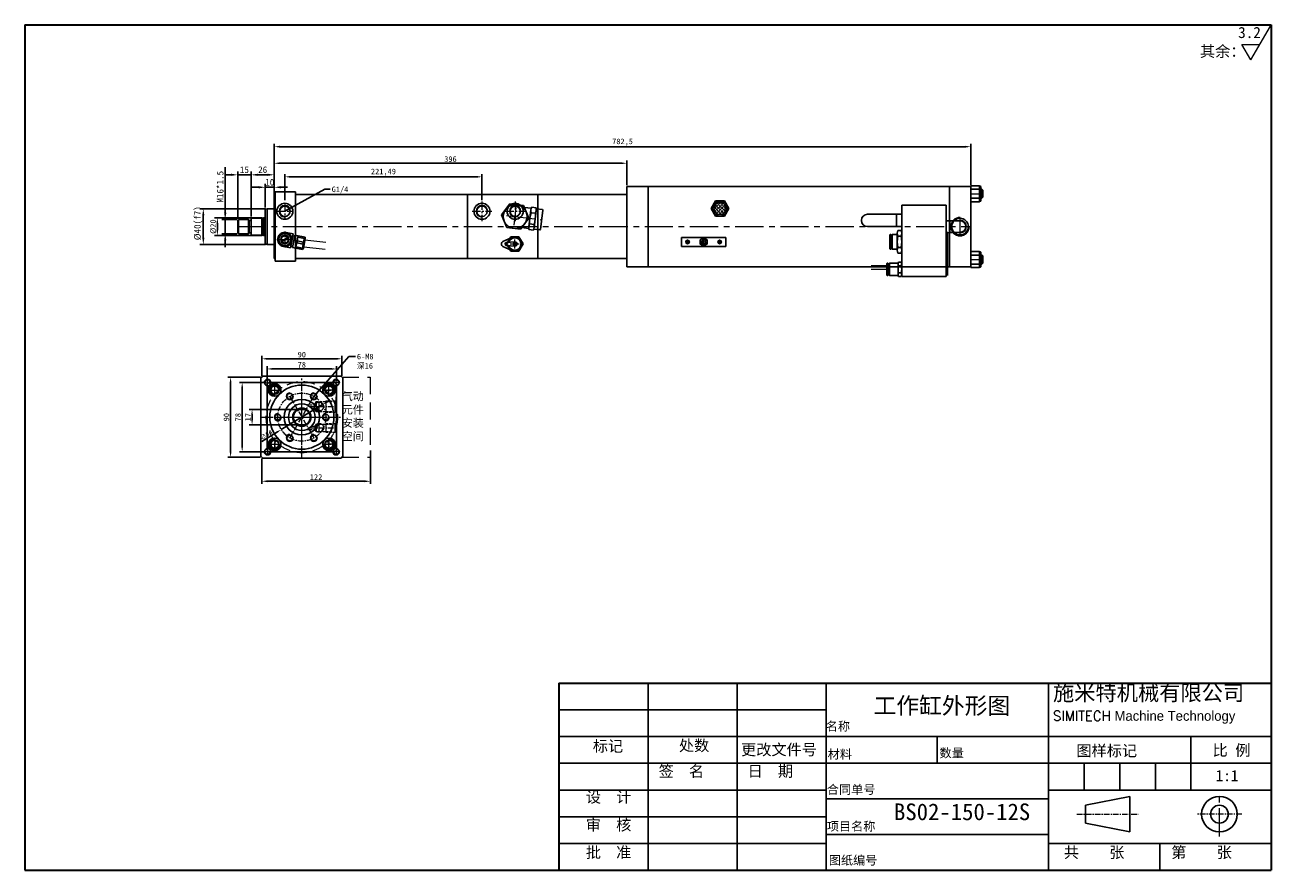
# Model space of a CAD drawing. Header units: millimetres. Extents: x 2424 to 3824, y 7256 to 8206.
import ezdxf

# ---------------------------------------------------------------- set-up
doc = ezdxf.new("R2010")
doc.units = ezdxf.units.MM
doc.header["$MEASUREMENT"] = 0
doc.linetypes.add('CENTER', pattern=[50.8, 31.75, -6.35, 6.35, -6.35])
doc.linetypes.add('DASHED', pattern=[19.05, 12.7, -6.35])
doc.layers.get('Defpoints').update_dxf_attribs({"lineweight": 25})
for name, color, linetype, lineweight in [('图层1', 7, 'Continuous', 25), ('图层2', 3, 'CENTER', 13), ('图层3', 2, 'Continuous', 13), ('图层4', 1, 'Continuous', 30), ('图层5', 5, 'DASHED', 13), ('图层7', 4, 'Continuous', 13)]:
    doc.layers.add(name, color=color, linetype=linetype, lineweight=lineweight)
doc.dimstyles.new('ISO-25', dxfattribs={"dimscale": 2, "dimtxt": 2.5, "dimasz": 2.5, "dimexe": 1.25, "dimexo": 0.625, "dimtad": 1, "dimtxsty": 'Standard', "dimcen": 2.5, "dimadec": 0, "dimazin": 0, "dimtfac": 1, "dimtmove": 0, "dimatfit": 3, "dimfxl": 1, "dimarcsym": 0})

# ---------------------------------------------------------------- blocks, each defined once
blk = doc.blocks.new('*D3722')
at = {"layer": 'Defpoints', "color": 0}
for p in [(3486.9, 8069.3), (3486.9, 8024.5), (2704.4, 8016.5)]:
    blk.add_point(p, dxfattribs=at)
at = {"layer": '图层3', "color": 0, "lineweight": -2}
for p, q in [((2704.4, 8018), (2704.4, 8072.5)), ((2710.7, 8069.3), (3480.7, 8069.3)), ((3486.9, 8026), (3486.9, 8072.5))]:
    blk.add_line(p, q, dxfattribs=at)
at = {"layer": '图层3', "color": 0}
for points in [[(2710.7, 8070.4), (2710.7, 8068.3), (2704.4, 8069.3)], [(3480.7, 8068.3), (3480.7, 8070.4), (3486.9, 8069.3)]]:
    blk.add_solid(points, dxfattribs=at)
at = {"layer": '图层3', "color": 0, "insert": (3095.7, 8074.5), "char_height": 6.25, "attachment_point": 5}
blk.add_mtext('782,5', dxfattribs=at)
blk = doc.blocks.new('*D3729')
at = {"layer": 'Defpoints', "color": 0}
for p in [(2937.8, 8035.5), (2716.3, 8007.8), (2937.8, 8007.8)]:
    blk.add_point(p, dxfattribs=at)
at = {"layer": '图层3', "color": 0, "lineweight": -2}
for p, q in [((2716.3, 8009.4), (2716.3, 8038.6)), ((2937.8, 8009.4), (2937.8, 8038.6)), ((2722.6, 8035.5), (2931.6, 8035.5))]:
    blk.add_line(p, q, dxfattribs=at)
at = {"layer": '图层3', "color": 0}
for points in [[(2722.6, 8036.5), (2722.6, 8034.4), (2716.3, 8035.5)], [(2931.6, 8034.4), (2931.6, 8036.5), (2937.8, 8035.5)]]:
    blk.add_solid(points, dxfattribs=at)
at = {"layer": '图层3', "color": 0, "insert": (2827.1, 8040.7), "char_height": 6.25, "attachment_point": 5}
blk.add_mtext('221,49', dxfattribs=at)
blk = doc.blocks.new('*D3730')
at = {"layer": 'Defpoints', "color": 0}
for p in [(3100.4, 8050.7), (3100.4, 8024.5), (2704.4, 8016.5)]:
    blk.add_point(p, dxfattribs=at)
at = {"layer": '图层3', "color": 0, "lineweight": -2}
for p, q in [((2704.4, 8018), (2704.4, 8053.9)), ((2710.7, 8050.7), (3094.2, 8050.7)), ((3100.4, 8026), (3100.4, 8053.9))]:
    blk.add_line(p, q, dxfattribs=at)
at = {"layer": '图层3', "color": 0}
for points in [[(2710.7, 8051.8), (2710.7, 8049.7), (2704.4, 8050.7)], [(3094.2, 8049.7), (3094.2, 8051.8), (3100.4, 8050.7)]]:
    blk.add_solid(points, dxfattribs=at)
at = {"layer": '图层3', "color": 0, "insert": (2902.4, 8055.4), "char_height": 6.25, "attachment_point": 5}
blk.add_mtext('396', dxfattribs=at)
blk = doc.blocks.new('*D3765')
at = {"layer": 'Defpoints', "color": 0}
for p in [(2696.4, 7999.5), (2624.7, 7959.5), (2696.4, 7959.5)]:
    blk.add_point(p, dxfattribs=at)
at = {"layer": '图层3', "color": 0, "lineweight": -2}
for p, q in [((2694.5, 7999.5), (2621, 7999.5)), ((2624.7, 7992), (2624.7, 7967)), ((2694.5, 7959.5), (2621, 7959.5))]:
    blk.add_line(p, q, dxfattribs=at)
at = {"layer": '图层3', "color": 0}
for points in [[(2626, 7992), (2623.5, 7992), (2624.7, 7999.5)], [(2623.5, 7967), (2626, 7967), (2624.7, 7959.5)]]:
    blk.add_solid(points, dxfattribs=at)
at = {"layer": '图层3', "color": 0, "insert": (2619.1, 7983.3), "char_height": 7.5, "attachment_point": 5, "rotation": 90}
blk.add_mtext('%%c40(f7)', dxfattribs=at)
blk = doc.blocks.new('*D3766')
at = {"layer": 'Defpoints', "color": 0}
for p in [(2663.4, 8037.7), (2663.4, 7986.5), (2678.4, 7989)]:
    blk.add_point(p, dxfattribs=at)
at = {"layer": '图层3', "color": 0, "lineweight": -2}
for p, q in [((2655.9, 8037.7), (2648.4, 8037.7)), ((2663.4, 7988.3), (2663.4, 8041.5)), ((2678.4, 8037.7), (2663.4, 8037.7)), ((2678.4, 7990.8), (2678.4, 8041.5)), ((2685.9, 8037.7), (2693.4, 8037.7))]:
    blk.add_line(p, q, dxfattribs=at)
at = {"layer": '图层3', "color": 0}
for points in [[(2655.9, 8036.5), (2655.9, 8039), (2663.4, 8037.7)], [(2685.9, 8039), (2685.9, 8036.5), (2678.4, 8037.7)]]:
    blk.add_solid(points, dxfattribs=at)
at = {"layer": '图层3', "color": 0, "insert": (2670.9, 8043.4), "char_height": 7.5, "attachment_point": 5}
blk.add_mtext('15', dxfattribs=at)
blk = doc.blocks.new('*D3767')
at = {"layer": 'Defpoints', "color": 0}
for p in [(2694.4, 8023.7), (2694.4, 7998.9), (2704.4, 7999.5)]:
    blk.add_point(p, dxfattribs=at)
at = {"layer": '图层3', "color": 0, "lineweight": -2}
for p, q in [((2686.9, 8023.7), (2679.4, 8023.7)), ((2694.4, 8000.8), (2694.4, 8027.5)), ((2704.4, 8023.7), (2694.4, 8023.7)), ((2704.4, 8001.3), (2704.4, 8027.5)), ((2711.9, 8023.7), (2719.4, 8023.7))]:
    blk.add_line(p, q, dxfattribs=at)
at = {"layer": '图层3', "color": 0}
for points in [[(2686.9, 8022.5), (2686.9, 8025), (2694.4, 8023.7)], [(2711.9, 8025), (2711.9, 8022.5), (2704.4, 8023.7)]]:
    blk.add_solid(points, dxfattribs=at)
at = {"layer": '图层3', "color": 0, "insert": (2699.4, 8029.3), "char_height": 7.5, "attachment_point": 5}
blk.add_mtext('10', dxfattribs=at)
blk = doc.blocks.new('*D3768')
at = {"layer": 'Defpoints', "color": 0}
for p in [(2649.3, 7987.5), (2664.4, 7987.5), (2664.4, 7971.5)]:
    blk.add_point(p, dxfattribs=at)
at = {"layer": '图层3', "color": 0, "lineweight": -2}
for p, q in [((2649.3, 7995), (2649.3, 8046.2)), ((2662.5, 7987.5), (2645.6, 7987.5)), ((2649.3, 7971.5), (2649.3, 7987.5)), ((2662.5, 7971.5), (2645.6, 7971.5)), ((2649.3, 7964), (2649.3, 7956.5))]:
    blk.add_line(p, q, dxfattribs=at)
at = {"layer": '图层3', "color": 0}
for points in [[(2648.1, 7995), (2650.6, 7995), (2649.3, 7987.5)], [(2650.6, 7964), (2648.1, 7964), (2649.3, 7971.5)]]:
    blk.add_solid(points, dxfattribs=at)
at = {"layer": '图层3', "color": 0, "insert": (2643.7, 8024.3), "char_height": 7.5, "attachment_point": 5, "rotation": 90}
blk.add_mtext('M16*1.5', dxfattribs=at)
blk = doc.blocks.new('*D3769')
at = {"layer": 'Defpoints', "color": 0}
for p in [(2704.4, 8037.7), (2704.4, 7999.5), (2678.4, 7989)]:
    blk.add_point(p, dxfattribs=at)
at = {"layer": '图层3', "color": 0, "lineweight": -2}
for p, q in [((2678.4, 7990.8), (2678.4, 8041.5)), ((2685.9, 8037.7), (2696.9, 8037.7)), ((2704.4, 8001.3), (2704.4, 8041.5))]:
    blk.add_line(p, q, dxfattribs=at)
at = {"layer": '图层3', "color": 0}
for points in [[(2685.9, 8039), (2685.9, 8036.5), (2678.4, 8037.7)], [(2696.9, 8036.5), (2696.9, 8039), (2704.4, 8037.7)]]:
    blk.add_solid(points, dxfattribs=at)
at = {"layer": '图层3', "color": 0, "insert": (2691.4, 8043.4), "char_height": 7.5, "attachment_point": 5}
blk.add_mtext('26', dxfattribs=at)
blk = doc.blocks.new('*D3770')
at = {"layer": 'Defpoints', "color": 0}
for p in [(2692.3, 7989.5), (2640.5, 7969.5), (2692.3, 7969.5)]:
    blk.add_point(p, dxfattribs=at)
at = {"layer": '图层3', "color": 0, "lineweight": -2}
for p, q in [((2690.7, 7989.5), (2637.4, 7989.5)), ((2640.5, 7983.2), (2640.5, 7975.7)), ((2690.7, 7969.5), (2637.4, 7969.5))]:
    blk.add_line(p, q, dxfattribs=at)
at = {"layer": '图层3', "color": 0}
for points in [[(2641.5, 7983.2), (2639.5, 7983.2), (2640.5, 7989.5)], [(2639.5, 7975.7), (2641.5, 7975.7), (2640.5, 7969.5)]]:
    blk.add_solid(points, dxfattribs=at)
at = {"layer": '图层3', "color": 0, "insert": (2635.8, 7979.5), "char_height": 6.25, "attachment_point": 5, "rotation": 90}
blk.add_mtext('%%c20', dxfattribs=at)
blk = doc.blocks.new('*D3771')
at = {"layer": 'Defpoints', "color": 0}
for p in [(2758.5, 7779.4), (2712.3, 7751.3)]:
    blk.add_point(p, dxfattribs=at)
at = {"layer": '图层3', "color": 0, "lineweight": -2}
for p, q in [((2762.8, 7781.9), (2767.1, 7784.5)), ((2758.5, 7779.4), (2712.3, 7751.3)), ((2690.3, 7737.9), (2708.1, 7748.7))]:
    blk.add_line(p, q, dxfattribs=at)
at = {"layer": '图层3', "color": 0}
for points in [[(2762.4, 7782.7), (2763.2, 7781.2), (2758.5, 7779.4)], [(2708.5, 7748), (2707.6, 7749.5), (2712.3, 7751.3)]]:
    blk.add_solid(points, dxfattribs=at)
at = {"layer": '图层3', "color": 0, "insert": (2695.1, 7745.2), "char_height": 5, "attachment_point": 5, "rotation": 31.2553}
blk.add_mtext('∅54', dxfattribs=at)
blk = doc.blocks.new('*D3772')
at = {"layer": 'Defpoints', "color": 0}
for p in [(2679.5, 7773.8), (2731.2, 7773.8), (2731.2, 7756.8)]:
    blk.add_point(p, dxfattribs=at)
at = {"layer": '图层3', "color": 0, "lineweight": -2}
for p, q in [((2729.6, 7773.8), (2676.4, 7773.8)), ((2729.6, 7756.8), (2676.4, 7756.8)), ((2679.5, 7763.1), (2679.5, 7767.6))]:
    blk.add_line(p, q, dxfattribs=at)
at = {"layer": '图层3', "color": 0}
for points in [[(2680.6, 7767.6), (2678.5, 7767.6), (2679.5, 7773.8)], [(2678.5, 7763.1), (2680.6, 7763.1), (2679.5, 7756.8)]]:
    blk.add_solid(points, dxfattribs=at)
at = {"layer": '图层3', "color": 0, "insert": (2674.8, 7765.3), "char_height": 6.25, "attachment_point": 5, "rotation": 90}
blk.add_mtext('17', dxfattribs=at)
blk = doc.blocks.new('*D3773')
at = {"layer": 'Defpoints', "color": 0}
for p in [(2812.4, 7729.3), (2690.4, 7720.3), (2812.4, 7693.3)]:
    blk.add_point(p, dxfattribs=at)
at = {"layer": '图层3', "color": 0, "lineweight": -2}
for p, q in [((2690.4, 7718.8), (2690.4, 7690.2)), ((2812.4, 7727.8), (2812.4, 7690.2)), ((2696.7, 7693.3), (2806.1, 7693.3))]:
    blk.add_line(p, q, dxfattribs=at)
at = {"layer": '图层3', "color": 0}
for points in [[(2696.7, 7694.3), (2696.7, 7692.2), (2690.4, 7693.3)], [(2806.1, 7692.2), (2806.1, 7694.3), (2812.4, 7693.3)]]:
    blk.add_solid(points, dxfattribs=at)
at = {"layer": '图层3', "color": 0, "insert": (2751.4, 7698), "char_height": 6.25, "attachment_point": 5}
blk.add_mtext('122', dxfattribs=at)
blk = doc.blocks.new('*D3774')
at = {"layer": 'Defpoints', "color": 0}
for p in [(2668.4, 7804.3), (2696.4, 7804.3), (2696.4, 7726.3)]:
    blk.add_point(p, dxfattribs=at)
at = {"layer": '图层3', "color": 0, "lineweight": -2}
for p, q in [((2694.9, 7804.3), (2665.3, 7804.3)), ((2668.4, 7732.6), (2668.4, 7798.1)), ((2694.9, 7726.3), (2665.3, 7726.3))]:
    blk.add_line(p, q, dxfattribs=at)
at = {"layer": '图层3', "color": 0}
for points in [[(2669.4, 7798.1), (2667.4, 7798.1), (2668.4, 7804.3)], [(2667.4, 7732.6), (2669.4, 7732.6), (2668.4, 7726.3)]]:
    blk.add_solid(points, dxfattribs=at)
at = {"layer": '图层3', "color": 0, "insert": (2663.7, 7765.3), "char_height": 6.25, "attachment_point": 5, "rotation": 90}
blk.add_mtext('78', dxfattribs=at)
blk = doc.blocks.new('*D3775')
at = {"layer": 'Defpoints', "color": 0}
for p in [(2774.4, 7819.5), (2696.4, 7804.3), (2774.4, 7804.3)]:
    blk.add_point(p, dxfattribs=at)
at = {"layer": '图层3', "color": 0, "lineweight": -2}
for p, q in [((2696.4, 7805.9), (2696.4, 7822.7)), ((2702.7, 7819.5), (2768.2, 7819.5)), ((2774.4, 7805.9), (2774.4, 7822.7))]:
    blk.add_line(p, q, dxfattribs=at)
at = {"layer": '图层3', "color": 0}
for points in [[(2702.7, 7820.6), (2702.7, 7818.5), (2696.4, 7819.5)], [(2768.2, 7818.5), (2768.2, 7820.6), (2774.4, 7819.5)]]:
    blk.add_solid(points, dxfattribs=at)
at = {"layer": '图层3', "color": 0, "insert": (2735.4, 7824.2), "char_height": 6.25, "attachment_point": 5}
blk.add_mtext('78', dxfattribs=at)
blk = doc.blocks.new('*D3776')
at = {"layer": 'Defpoints', "color": 0}
for p in [(2690.4, 7830.9), (2690.4, 7810.3), (2780.4, 7810.3)]:
    blk.add_point(p, dxfattribs=at)
at = {"layer": '图层3', "color": 0, "lineweight": -2}
for p, q in [((2690.4, 7811.9), (2690.4, 7834.1)), ((2774.2, 7830.9), (2696.7, 7830.9)), ((2780.4, 7811.9), (2780.4, 7834.1))]:
    blk.add_line(p, q, dxfattribs=at)
at = {"layer": '图层3', "color": 0}
for points in [[(2696.7, 7832), (2696.7, 7829.9), (2690.4, 7830.9)], [(2774.2, 7829.9), (2774.2, 7832), (2780.4, 7830.9)]]:
    blk.add_solid(points, dxfattribs=at)
at = {"layer": '图层3', "color": 0, "insert": (2735.4, 7835.6), "char_height": 6.25, "attachment_point": 5}
blk.add_mtext('90', dxfattribs=at)
blk = doc.blocks.new('*D3777')
at = {"layer": 'Defpoints', "color": 0}
for p in [(2690.4, 7810.3), (2655.4, 7720.3), (2690.4, 7720.3)]:
    blk.add_point(p, dxfattribs=at)
at = {"layer": '图层3', "color": 0, "lineweight": -2}
for p, q in [((2688.9, 7810.3), (2652.3, 7810.3)), ((2655.4, 7804.1), (2655.4, 7726.6)), ((2688.9, 7720.3), (2652.3, 7720.3))]:
    blk.add_line(p, q, dxfattribs=at)
at = {"layer": '图层3', "color": 0}
for points in [[(2656.4, 7804.1), (2654.3, 7804.1), (2655.4, 7810.3)], [(2654.3, 7726.6), (2656.4, 7726.6), (2655.4, 7720.3)]]:
    blk.add_solid(points, dxfattribs=at)
at = {"layer": '图层3', "color": 0, "insert": (2650.7, 7765.3), "char_height": 6.25, "attachment_point": 5, "rotation": 90}
blk.add_mtext('90', dxfattribs=at)

msp = doc.modelspace()

# ---------------------------------------------------------------- hatches: boundary and pattern name
at = {"layer": '图层7'}
h = msp.add_hatch(dxfattribs=at)
h.set_pattern_fill('ANGLE', color=256, scale=0.4, angle=45, style=0)
h.set_pattern_definition([(45, (3156.0515, 8640.424), (-1.975656, 1.975656), [2.032, -0.762]), (135, (3156.0515, 8640.424), (-1.975656, -1.975656), [2.032, -0.762])])
h.paths.add_polyline_path([(3198.308, 7999.913, 1), (3212.158, 7999.913, 1)])

# ---------------------------------------------------------------- linework, layer by layer
at = {"layer": '图层1'}
for p, q in [((3100.402, 8024.475), (3100.402, 7934.475)), ((3100.402, 8024.475), (3124.402, 8024.475)), ((3124.402, 8024.475), (3462.902, 8024.475)), ((3124.402, 8024.475), (3124.402, 7934.475)), ((3462.902, 8024.475), (3462.902, 7934.475)), ((3486.902, 8024.475), (3462.902, 8024.475)), ((3486.902, 8025.475), (3486.902, 8007.475)), ((3496.902, 8025.475), (3486.902, 8025.475)), ((3486.902, 7934.475), (3486.902, 8024.475)), ((3496.902, 8025.475), (3496.902, 8007.475)), ((3496.902, 8025.475), (3496.902, 8025.475)), ((3497.402, 8024.975), (3497.402, 8024.975)), ((3498.402, 8023.975), (3498.402, 8008.975)), ((2704.402, 8015.475), (2704.402, 7979.475)), ((2705.402, 8018.475), (2728.402, 8018.475)), ((2705.402, 7940.475), (2705.402, 8018.475)), ((2728.402, 8018.475), (2728.402, 7940.475)), ((2728.402, 8015.475), (2921.402, 8015.475)), ((2921.402, 8015.475), (3100.402, 8015.475)), ((2921.402, 7943.475), (2921.402, 8015.475)), ((3000.402, 7943.475), (3000.402, 8015.475)), ((3200.326, 8008.413), (3195.418, 7999.913)), ((3210.141, 8008.413), (3200.326, 8008.413)), ((3215.048, 7999.913), (3210.141, 8008.413)), ((3496.902, 8021.475), (3486.902, 8021.475)), ((3496.902, 8011.475), (3486.902, 8011.475)), ((3499.402, 8021.475), (3498.402, 8021.475)), ((3500.402, 8020.475), (3498.402, 8020.475)), ((3500.402, 8012.475), (3498.402, 8012.475)), ((3499.402, 8011.475), (3498.402, 8011.475)), ((3499.402, 8021.475), (3500.402, 8020.475)), ((3499.402, 8021.475), (3499.402, 8011.475)), ((3500.402, 8012.475), (3499.402, 8011.475)), ((3500.402, 8020.475), (3500.402, 8012.475)), ((2694.402, 7998.939), (2696.402, 7999.475)), ((2694.402, 7998.939), (2694.402, 7979.475)), ((2696.402, 7999.475), (2696.402, 7959.475)), ((2696.402, 7999.475), (2704.402, 7999.475)), ((2969.03, 8005.244), (2959.629, 7992.81)), ((2984.5, 8003.319), (2969.03, 8005.244)), ((2990.567, 7988.96), (2984.5, 8003.319)), ((2993.193, 8000.137), (2985.436, 8001.102)), ((2992.787, 7998.284), (2990.434, 7979.377)), ((2992.787, 7998.284), (2992.786, 7998.283)), ((2997.852, 7994.453), (2992.891, 7995.07)), ((2998.637, 8000.755), (2993.675, 8001.373)), ((2998.741, 7997.543), (2996.388, 7978.636)), ((2998.741, 7997.543), (2998.741, 7997.542)), ((3005.782, 7998.57), (2998.801, 7999.439)), ((3003.52, 7976.348), (3006.216, 7998.012)), ((3005.782, 7998.57), (3006.216, 7998.012)), ((3195.418, 7999.913), (3200.326, 7991.413)), ((3210.141, 7991.413), (3215.048, 7999.913)), ((3409.402, 8003.475), (3459.402, 8003.475)), ((3409.402, 8003.475), (3409.402, 7923.475)), ((3459.402, 8003.475), (3459.402, 7923.475)), ((3496.902, 8007.475), (3486.902, 8007.475)), ((3496.902, 8007.475), (3496.902, 8007.475)), ((3497.402, 8007.975), (3497.402, 8007.975)), ((2664.402, 7987.475), (2663.402, 7986.475)), ((2663.402, 7986.475), (2663.402, 7972.475)), ((2664.402, 7987.475), (2675.402, 7987.475)), ((2664.402, 7987.475), (2664.402, 7971.475)), ((2676.109, 7986.768), (2675.402, 7987.475)), ((2675.402, 7987.475), (2675.402, 7971.475)), ((2676.402, 7986.565), (2676.402, 7972.475)), ((2676.816, 7986.475), (2677.902, 7986.475)), ((2678.402, 7969.975), (2678.402, 7988.975)), ((2690.402, 7988.975), (2678.402, 7988.975)), ((2690.402, 7988.975), (2692.268, 7989.475)), ((2690.402, 7988.975), (2690.402, 7969.975)), ((2692.268, 7989.475), (2692.268, 7969.475)), ((2692.268, 7989.475), (2694.402, 7989.475)), ((2959.629, 7992.81), (2965.696, 7978.451)), ((2981.165, 7976.525), (2990.567, 7988.96)), ((2996.284, 7981.848), (2991.322, 7982.466)), ((2991.61, 7988.831), (2991.61, 7988.829)), ((2997.564, 7988.09), (2997.564, 7988.088)), ((3200.326, 7991.413), (3210.141, 7991.413)), ((3371.092, 7993.475), (3409.402, 7993.475)), ((3403.402, 7993.475), (3403.402, 7979.475)), ((3459.402, 7985.975), (3463.402, 7986.475)), ((3463.402, 7986.475), (3463.402, 7972.475)), ((3463.402, 7985.975), (3474.902, 7985.975)), ((2663.402, 7972.475), (2664.402, 7971.475)), ((2664.402, 7971.475), (2675.402, 7971.475)), ((2676.109, 7972.182), (2675.402, 7971.475)), ((2676.816, 7972.475), (2677.902, 7972.475)), ((2690.402, 7969.975), (2678.402, 7969.975)), ((2690.402, 7969.975), (2692.268, 7969.475)), ((2692.268, 7969.475), (2694.402, 7969.475)), ((2694.402, 7979.475), (2694.402, 7960.011)), ((2704.402, 7943.475), (2704.402, 7979.475)), ((2712.736, 7962.815), (2719.687, 7967.455)), ((2712.958, 7962.482), (2719.909, 7967.122)), ((2717.886, 7972.814), (2725.732, 7971.25)), ((2722.604, 7955.558), (2725.732, 7971.25)), ((2724.761, 7956.148), (2727.498, 7969.878)), ((2725.341, 7969.288), (2727.302, 7968.897)), ((2727.498, 7969.878), (2739.07, 7967.571)), ((2730.941, 7967.64), (2730.082, 7963.333)), ((2731.729, 7969.034), (2730.941, 7967.64)), ((2730.941, 7967.64), (2738.228, 7966.187)), ((2738.228, 7966.187), (2737.369, 7961.88)), ((2738.035, 7967.777), (2738.228, 7966.187)), ((2739.07, 7967.571), (2739.263, 7965.981)), ((2961.397, 7962.687), (2971.314, 7967.233)), ((2965.696, 7978.451), (2981.165, 7976.525)), ((2970.028, 7967.96), (2968.995, 7966.17)), ((2979.266, 7967.96), (2970.028, 7967.96)), ((2983.885, 7959.96), (2979.266, 7967.96)), ((2990.373, 7977.48), (2982.617, 7978.445)), ((2990.434, 7979.377), (2990.434, 7979.376)), ((2995.499, 7975.546), (2990.538, 7976.164)), ((3002.962, 7975.913), (2995.981, 7976.782)), ((2996.388, 7978.636), (2996.388, 7978.635)), ((3003.52, 7976.348), (3002.962, 7975.913)), ((3161.786, 7967.27), (3211.786, 7967.27)), ((3161.786, 7957.27), (3161.786, 7967.27)), ((3211.786, 7957.27), (3211.786, 7967.27)), ((3371.092, 7979.475), (3409.402, 7979.475)), ((3396.202, 7970.625), (3395.902, 7970.325)), ((3395.902, 7970.325), (3395.902, 7954.625)), ((3396.202, 7970.625), (3396.202, 7954.325)), ((3396.202, 7970.625), (3397.102, 7970.625)), ((3397.102, 7970.625), (3397.102, 7954.325)), ((3397.102, 7970.625), (3397.402, 7970.325)), ((3397.402, 7970.325), (3397.402, 7954.625)), ((3397.402, 7969.475), (3398.402, 7969.475)), ((3398.702, 7970.625), (3398.402, 7970.325)), ((3398.402, 7970.325), (3398.402, 7954.625)), ((3398.702, 7970.625), (3398.702, 7954.325)), ((3398.702, 7970.625), (3404.402, 7970.625)), ((3404.402, 7972.001), (3404.402, 7952.948)), ((3408.902, 7975.176), (3404.902, 7975.176)), ((3408.902, 7968.826), (3404.902, 7968.826)), ((3409.402, 7972.001), (3409.402, 7952.948)), ((3459.402, 7972.975), (3463.402, 7972.475)), ((3460.902, 7924.475), (3460.902, 7972.787)), ((3463.402, 7972.975), (3474.902, 7972.975)), ((2694.402, 7960.011), (2696.402, 7959.475)), ((2696.402, 7959.475), (2704.402, 7959.475)), ((2714.758, 7957.123), (2722.604, 7955.558)), ((2722.995, 7957.52), (2724.956, 7957.129)), ((2724.761, 7956.148), (2736.333, 7953.841)), ((2729.657, 7961.201), (2728.799, 7956.894)), ((2728.992, 7955.305), (2728.799, 7956.894)), ((2728.799, 7956.894), (2736.085, 7955.442)), ((2730, 7961.807), (2729.657, 7961.201)), ((2729.657, 7961.201), (2736.944, 7959.749)), ((2730.166, 7962.642), (2730, 7961.807)), ((2730.166, 7962.642), (2730.082, 7963.333)), ((2730.082, 7963.333), (2737.369, 7961.88)), ((2735.298, 7954.047), (2736.085, 7955.442)), ((2736.944, 7959.749), (2736.085, 7955.442)), ((2736.333, 7953.841), (2737.121, 7955.235)), ((2737.027, 7961.274), (2736.86, 7960.44)), ((2736.86, 7960.44), (2736.944, 7959.749)), ((2737.027, 7961.274), (2737.369, 7961.88)), ((2739.263, 7965.981), (2737.121, 7955.235)), ((2961.397, 7957.233), (2971.314, 7952.688)), ((2965.507, 7961.755), (2974.453, 7962.453)), ((2965.507, 7958.166), (2974.453, 7957.468)), ((2968.995, 7953.751), (2970.028, 7951.96)), ((2979.266, 7951.96), (2983.885, 7959.96)), ((3161.786, 7957.27), (3211.786, 7957.27)), ((3396.202, 7954.325), (3395.902, 7954.625)), ((3396.202, 7954.325), (3397.102, 7954.325)), ((3397.402, 7954.625), (3397.102, 7954.325)), ((3397.402, 7955.475), (3398.402, 7955.475)), ((3398.402, 7954.625), (3398.702, 7954.325)), ((3398.702, 7954.325), (3404.402, 7954.325)), ((3408.902, 7956.124), (3404.902, 7956.124)), ((2705.402, 7940.475), (2728.402, 7940.475)), ((2728.402, 7943.475), (2921.402, 7943.475)), ((2921.402, 7943.475), (3100.402, 7943.475)), ((2970.028, 7951.96), (2979.266, 7951.96)), ((3393.065, 7938.275), (3392.665, 7937.875)), ((3393.065, 7938.275), (3393.065, 7924.675)), ((3393.065, 7938.275), (3393.765, 7938.275)), ((3393.765, 7938.275), (3394.165, 7937.875)), ((3393.765, 7938.275), (3393.765, 7924.675)), ((3395.565, 7938.275), (3395.165, 7937.875)), ((3395.565, 7938.275), (3405.465, 7938.275)), ((3395.565, 7938.275), (3395.565, 7924.675)), ((3408.902, 7949.773), (3404.902, 7949.773)), ((3408.902, 7939.558), (3405.902, 7939.558)), ((3486.902, 7933.475), (3486.902, 7951.475)), ((3496.902, 7951.475), (3486.902, 7951.475)), ((3496.902, 7947.475), (3486.902, 7947.475)), ((3496.902, 7933.475), (3496.902, 7951.475)), ((3496.902, 7951.475), (3496.902, 7951.475)), ((3497.402, 7950.975), (3497.402, 7950.975)), ((3498.402, 7934.975), (3498.402, 7949.975)), ((3499.402, 7947.475), (3498.402, 7947.475)), ((3500.402, 7946.475), (3498.402, 7946.475)), ((3500.402, 7938.475), (3498.402, 7938.475)), ((3500.402, 7946.475), (3499.402, 7947.475)), ((3499.402, 7937.475), (3499.402, 7947.475)), ((3499.402, 7937.475), (3500.402, 7938.475)), ((3500.402, 7938.475), (3500.402, 7946.475)), ((3100.402, 7934.475), (3124.402, 7934.475)), ((3124.402, 7934.475), (3462.902, 7934.475)), ((3392.665, 7937.875), (3392.665, 7925.075)), ((3393.065, 7924.675), (3392.665, 7925.075)), ((3393.065, 7924.675), (3393.765, 7924.675)), ((3394.165, 7925.075), (3393.765, 7924.675)), ((3394.165, 7937.875), (3394.165, 7925.075)), ((3394.165, 7936.975), (3395.165, 7936.975)), ((3394.165, 7925.975), (3395.165, 7925.975)), ((3395.165, 7937.875), (3395.165, 7925.075)), ((3395.565, 7924.675), (3395.165, 7925.075)), ((3395.565, 7924.675), (3405.465, 7924.675)), ((3405.402, 7937.556), (3405.402, 7925.393)), ((3408.902, 7935.516), (3405.902, 7935.516)), ((3408.902, 7927.433), (3405.902, 7927.433)), ((3486.902, 7934.475), (3462.902, 7934.475)), ((3496.902, 7937.475), (3486.902, 7937.475)), ((3496.902, 7933.475), (3486.902, 7933.475)), ((3496.902, 7933.475), (3496.902, 7933.475)), ((3497.402, 7933.975), (3497.402, 7933.975)), ((3499.402, 7937.475), (3498.402, 7937.475)), ((3408.902, 7923.392), (3405.902, 7923.392)), ((3409.402, 7923.475), (3459.402, 7923.475)), ((2698.429, 7804.344), (2696.429, 7802.344)), ((2696.429, 7728.344), (2696.429, 7802.344)), ((2698.429, 7804.344), (2772.429, 7804.344)), ((2772.429, 7804.344), (2774.429, 7802.344)), ((2774.429, 7728.344), (2774.429, 7802.344)), ((2739.672, 7773.844), (2731.187, 7773.844)), ((2739.672, 7756.844), (2731.187, 7756.844)), ((2696.429, 7728.344), (2698.429, 7726.344)), ((2774.429, 7728.344), (2772.429, 7726.344)), ((2698.429, 7726.344), (2772.429, 7726.344)), ((3124.315, 7466.219), (3124.315, 7256.219)), ((3224.315, 7466.219), (3224.315, 7256.219)), ((3324.315, 7466.219), (3324.315, 7256.219)), ((3574.315, 7466.219), (3574.315, 7256.219)), ((3024.315, 7436.219), (3324.315, 7436.219)), ((3024.315, 7406.219), (3824.315, 7406.219)), ((3449.315, 7406.219), (3449.315, 7376.219)), ((3734.315, 7406.219), (3734.315, 7346.219)), ((3024.315, 7376.219), (3824.315, 7376.219)), ((3614.315, 7376.219), (3614.315, 7346.219)), ((3654.315, 7376.219), (3654.315, 7346.219)), ((3694.315, 7376.219), (3694.315, 7346.219)), ((3024.315, 7346.219), (3324.315, 7346.219)), ((3324.315, 7336.219), (3574.315, 7336.219)), ((3574.315, 7346.219), (3824.315, 7346.219)), ((3615.662, 7329.099), (3665.662, 7339.099)), ((3665.662, 7339.099), (3665.662, 7299.099)), ((3615.662, 7329.099), (3615.662, 7309.099)), ((3024.315, 7316.219), (3324.315, 7316.219)), ((3615.662, 7309.099), (3665.662, 7299.099)), ((3324.315, 7296.219), (3574.315, 7296.219)), ((3024.315, 7286.219), (3324.315, 7286.219)), ((3574.315, 7286.219), (3824.315, 7286.219)), ((3699.315, 7286.219), (3699.315, 7256.219))]:
    msp.add_line(p, q, dxfattribs=at)
at = {"layer": '图层1', "ltscale": 0.2}
for p, q in [((2704.402, 8015.475), (2705.402, 8015.475)), ((2704.402, 7943.475), (2705.402, 7943.475))]:
    msp.add_line(p, q, dxfattribs=at)
at = {"layer": '图层1', "ltscale": 2}
for p, q in [((2691.429, 7811.344), (2689.429, 7809.344)), ((2689.429, 7809.344), (2689.429, 7721.344)), ((2691.429, 7811.344), (2779.429, 7811.344)), ((2781.429, 7809.344), (2779.429, 7811.344)), ((2781.429, 7809.344), (2781.429, 7721.344)), ((2691.429, 7719.344), (2689.429, 7721.344)), ((2691.429, 7719.344), (2779.429, 7719.344)), ((2781.429, 7721.344), (2779.429, 7719.344))]:
    msp.add_line(p, q, dxfattribs=at)
at = {"layer": '图层1'}
for points in [[(2724.168, 7963.404), (2721.6, 7970.981), (2713.754, 7972.545), (2708.477, 7966.532), (2711.045, 7958.956), (2718.891, 7957.392)], [(3190.786, 7964.579), (3186.786, 7966.889), (3182.786, 7964.579), (3182.786, 7959.96), (3186.786, 7957.651), (3190.786, 7959.96)]]:
    msp.add_lwpolyline(points, close=True, dxfattribs=at)
for centre, radius in [((3205.233, 7999.913), 8.5), ((2716.322, 7996.685), 9), ((2716.322, 7996.685), 5.8), ((2937.811, 7996.685), 9), ((2937.811, 7996.685), 5.8), ((2975.098, 7990.885), 13.5), ((2975.098, 7996.685), 9), ((2975.098, 7996.685), 5.8), ((3205.233, 7999.913), 6.925), ((3474.902, 7979.475), 9.4), ((2716.322, 7964.968), 8), ((2716.322, 7964.968), 6.928), ((2716.322, 7964.968), 4.578), ((2716.322, 7964.968), 4.25), ((2716.322, 7964.968), 4.183), ((3186.786, 7962.27), 4), ((2965.647, 7959.96), 1), ((2974.647, 7959.96), 1.5), ((3168.786, 7962.27), 2), ((3186.786, 7962.27), 2.5), ((3204.786, 7962.27), 2), ((2696.929, 7803.844), 3.25), ((2704.929, 7795.844), 7), ((2735.429, 7765.344), 36), ((2735.429, 7765.344), 36), ((2704.929, 7795.844), 4.8), ((2704.929, 7795.844), 4.5), ((2765.929, 7795.844), 7), ((2765.929, 7795.844), 4.8), ((2765.929, 7795.844), 4.5), ((2773.929, 7803.844), 3.25), ((2735.429, 7765.344), 20), ((2721.929, 7788.727), 3.3), ((2748.929, 7788.727), 3.3), ((2735.429, 7765.344), 15), ((2735.429, 7765.344), 10.2), ((2735.429, 7765.344), 10), ((2735.429, 7765.344), 9.5), ((2708.429, 7765.344), 3.3), ((2762.429, 7765.344), 3.3), ((2721.929, 7741.961), 3.3), ((2748.929, 7741.961), 3.3), ((2696.929, 7726.844), 3.25), ((2704.929, 7734.844), 7), ((2704.929, 7734.844), 4.8), ((2704.929, 7734.844), 4.5), ((2765.929, 7734.844), 7), ((2765.929, 7734.844), 4.8), ((2765.929, 7734.844), 4.5), ((2773.929, 7726.844), 3.25), ((3766.291, 7319.099), 20), ((3766.291, 7319.099), 10)]:
    msp.add_circle(centre, radius, dxfattribs=at)
for centre, radius, start, end in [((3497.402, 8025.475), 0.5, 180, 270), ((3497.402, 8023.975), 1, 0, 90), ((3497.402, 8008.975), 1, 270, 0), ((3031.883, 7983.818), 40.583, 163.90312, 181.90947), ((3003.041, 7997.007), 10.333, 155.009744, 190.802847), ((2957.291, 7993.101), 40.583, 343.90312, 1.90947), ((2988.486, 7998.818), 10.333, 335.009744, 10.802847), ((3497.402, 8007.475), 0.5, 90, 180), ((2676.816, 7987.475), 1, 225, 270), ((2677.902, 7986.975), 0.5, 270, 0), ((3000.688, 7978.1), 10.333, 155.009744, 190.802847), ((2986.133, 7979.912), 10.333, 335.009744, 10.802847), ((3371.092, 7986.475), 7, 90, 270), ((3474.902, 7979.475), 7, 248.213211, 111.786789), ((3474.902, 7979.475), 6.5, 270, 90), ((2676.816, 7971.475), 1, 90, 135), ((2677.902, 7971.975), 0.5, 0, 90), ((2716.322, 7964.968), 8, 78.724852, 258.724852), ((2974.647, 7959.96), 8, 193.749113, 166.250887), ((2974.647, 7959.96), 7, 196.463989, 163.536011), ((3414.735, 7972.001), 10.333, 162.103449, 197.896551), ((3444.985, 7962.475), 40.583, 170.996825, 189.003175), ((3399.068, 7972.001), 10.333, 342.103449, 17.896551), ((3368.818, 7962.475), 40.583, 350.996825, 9.003175), ((2962.647, 7959.96), 3, 114.624318, 245.375682), ((2965.647, 7959.96), 1.8, 94.460844, 265.539156), ((2974.647, 7959.96), 2.5, 265.539156, 94.460844), ((3414.735, 7952.948), 10.333, 162.103449, 197.896551), ((3399.068, 7952.948), 10.333, 342.103449, 17.896551), ((3409.735, 7937.537), 4.333, 152.201937, 207.798063), ((3405.069, 7937.537), 4.333, 332.201937, 27.798063), ((3497.402, 7951.475), 0.5, 180, 270), ((3497.402, 7949.975), 1, 0, 90), ((3421.985, 7931.475), 16.583, 165.894646, 194.105354), ((3409.735, 7925.413), 4.333, 152.201937, 207.798063), ((3392.818, 7931.475), 16.583, 345.894646, 14.105354), ((3405.069, 7925.413), 4.333, 332.201937, 27.798063), ((3497.402, 7933.475), 0.5, 90, 180), ((3497.402, 7934.975), 1, 270, 0)]:
    msp.add_arc(centre, radius, start, end, dxfattribs=at)
at = {"layer": '图层2', "ltscale": 0.3}
for p, q in [((3486.902, 8016.475), (3500.402, 8016.475)), ((2707.322, 7996.685), (2725.322, 7996.685)), ((2716.322, 8005.685), (2716.322, 7987.685)), ((2926.664, 7996.685), (2948.958, 7996.685)), ((2937.811, 8007.832), (2937.811, 7985.537)), ((2963.95, 7996.685), (2986.245, 7996.685)), ((2975.098, 8007.832), (2975.098, 7985.537)), ((3486.902, 7942.475), (3500.402, 7942.475)), ((2735.429, 7719.344), (2735.429, 7811.344)), ((2689.429, 7765.344), (2781.429, 7765.344))]:
    msp.add_line(p, q, dxfattribs=at)
at = {"layer": '图层2'}
for p, q in [((2973.863, 7980.961), (2976.333, 8000.808)), ((2965.174, 7992.12), (3004.868, 7987.18)), ((3474.902, 7969.075), (3474.902, 7989.875)), ((3474.902, 7969.075), (3474.902, 7989.875)), ((2663.402, 7979.475), (3486.902, 7979.475)), ((2707.412, 7964.968), (2725.233, 7964.968)), ((2969.647, 7959.96), (2979.647, 7959.96)), ((2974.647, 7954.96), (2974.647, 7964.96)), ((3166.286, 7962.27), (3171.286, 7962.27)), ((3168.786, 7959.77), (3168.786, 7964.77)), ((3184.286, 7962.27), (3189.286, 7962.27)), ((3186.786, 7959.77), (3186.786, 7964.77)), ((3202.286, 7962.27), (3207.286, 7962.27)), ((3204.786, 7959.77), (3204.786, 7964.77)), ((2754.929, 7772.344), (2754.929, 7782.344)), ((2754.929, 7748.344), (2754.929, 7758.344)), ((3766.291, 7294.099), (3766.291, 7344.099))]:
    msp.add_line(p, q, dxfattribs=at)
at = {"layer": '图层2', "ltscale": 0.2}
for p, q in [((2716.322, 7973.879), (2716.322, 7956.058)), ((2692.929, 7803.844), (2700.929, 7803.844)), ((2696.929, 7799.844), (2696.929, 7807.844)), ((2704.929, 7788.844), (2704.929, 7802.844)), ((2704.929, 7789.844), (2704.929, 7801.844)), ((2735.429, 7726.344), (2735.429, 7804.344)), ((2765.929, 7788.844), (2765.929, 7802.844)), ((2765.929, 7789.844), (2765.929, 7801.844)), ((2777.929, 7803.844), (2769.929, 7803.844)), ((2773.929, 7799.844), (2773.929, 7807.844)), ((2697.929, 7795.844), (2711.929, 7795.844)), ((2698.929, 7795.844), (2710.929, 7795.844)), ((2721.929, 7788.727), (2748.929, 7741.961)), ((2721.929, 7741.961), (2748.929, 7788.727)), ((2758.929, 7795.844), (2772.929, 7795.844)), ((2771.929, 7795.844), (2759.929, 7795.844)), ((2744.429, 7777.344), (2774.429, 7777.344)), ((2696.429, 7765.344), (2774.429, 7765.344)), ((2744.429, 7753.344), (2774.429, 7753.344)), ((2696.929, 7730.844), (2696.929, 7722.844)), ((2697.929, 7734.844), (2711.929, 7734.844)), ((2698.929, 7734.844), (2710.929, 7734.844)), ((2704.929, 7727.844), (2704.929, 7741.844)), ((2704.929, 7740.844), (2704.929, 7728.844)), ((2758.929, 7734.844), (2772.929, 7734.844)), ((2771.929, 7734.844), (2759.929, 7734.844)), ((2765.929, 7727.844), (2765.929, 7741.844)), ((2765.929, 7740.844), (2765.929, 7728.844)), ((2773.929, 7730.844), (2773.929, 7722.844)), ((2692.929, 7726.844), (2700.929, 7726.844)), ((2777.929, 7726.844), (2769.929, 7726.844)), ((3606.036, 7319.099), (3675.179, 7319.099)), ((3791.291, 7319.099), (3741.291, 7319.099))]:
    msp.add_line(p, q, dxfattribs=at)
msp.add_circle((2735.429, 7765.344), 27, dxfattribs=at)
at = {"layer": '图层3'}
for p, q in [((3801.716, 8166.833), (3823.666, 8204.852)), ((3791.612, 8184.333), (3811.82, 8184.333)), ((3801.716, 8166.833), (3791.612, 8184.333))]:
    msp.add_line(p, q, dxfattribs=at)
at = {"layer": '图层4'}
for p, q in [((2424.315, 8206.219), (3824.315, 8206.219)), ((2424.315, 8206.219), (2424.315, 7256.219)), ((3824.315, 8206.219), (3824.315, 7256.219)), ((3024.315, 7466.219), (3824.315, 7466.219)), ((3024.315, 7466.219), (3024.315, 7256.219)), ((2424.315, 7256.219), (3824.315, 7256.219)), ((2874.315, 7256.219), (3824.315, 7256.219))]:
    msp.add_line(p, q, dxfattribs=at)
at = {"layer": '图层5', "ltscale": 1.5}
for p, q in [((2780.429, 7810.344), (2812.366, 7810.344)), ((2812.366, 7810.344), (2812.366, 7720.344)), ((2780.429, 7720.344), (2812.366, 7720.344))]:
    msp.add_line(p, q, dxfattribs=at)
at = {"layer": '图层5'}
for p, q in [((2772.429, 7783.044), (2773.429, 7784.044)), ((2773.429, 7788.344), (2773.429, 7766.344)), ((2751.429, 7783.044), (2749.293, 7779.344)), ((2749.293, 7779.344), (2749.293, 7775.344)), ((2751.429, 7771.644), (2749.293, 7775.344)), ((2751.429, 7783.044), (2751.429, 7771.644)), ((2762.429, 7783.844), (2762.429, 7770.844)), ((2772.429, 7783.044), (2772.429, 7771.644)), ((2772.429, 7771.644), (2773.429, 7770.644)), ((2751.429, 7757.594), (2750.13, 7755.344)), ((2751.429, 7757.594), (2751.429, 7749.094)), ((2762.429, 7758.244), (2762.429, 7748.444)), ((2772.429, 7757.594), (2773.429, 7758.594)), ((2772.429, 7757.594), (2772.429, 7749.094)), ((2773.429, 7760.844), (2774.429, 7760.844)), ((2773.429, 7760.844), (2773.429, 7745.844)), ((2750.13, 7755.344), (2750.13, 7751.344)), ((2751.429, 7749.094), (2750.13, 7751.344)), ((2772.429, 7749.094), (2773.429, 7748.094)), ((2773.429, 7745.844), (2774.429, 7745.844))]:
    msp.add_line(p, q, dxfattribs=at)
at = {"layer": '图层5', "ltscale": 0.2}
for p, q in [((2773.429, 7788.344), (2774.429, 7788.344)), ((2740.815, 7779.344), (2749.293, 7779.344)), ((2746.61, 7775.344), (2749.293, 7775.344)), ((2751.429, 7783.044), (2769.429, 7783.044)), ((2751.429, 7771.644), (2769.429, 7771.644)), ((2762.429, 7783.844), (2773.229, 7783.844)), ((2762.429, 7770.844), (2773.229, 7770.844)), ((2751.429, 7757.594), (2769.429, 7757.594)), ((2762.429, 7758.244), (2773.079, 7758.244)), ((2773.429, 7766.344), (2774.429, 7766.344)), ((2740.815, 7751.344), (2750.13, 7751.344)), ((2746.61, 7755.344), (2750.13, 7755.344)), ((2751.429, 7749.094), (2769.429, 7749.094)), ((2762.429, 7748.444), (2773.079, 7748.444))]:
    msp.add_line(p, q, dxfattribs=at)
at = {"layer": '图层5'}
for centre, radius in [((2735.429, 7765.344), 40), ((2754.929, 7777.344), 5), ((2754.929, 7753.344), 5)]:
    msp.add_circle(centre, radius, dxfattribs=at)
at = {"layer": '图层7'}
for p, q in [((3459.464, 7985.479), (3463.402, 7985.971)), ((3459.402, 7973.479), (3463.402, 7972.979)), ((2737.768, 7956.631), (2761.689, 7954.08)), ((2738.616, 7964.586), (2762.537, 7962.035)), ((3392.665, 7935.475), (3375.123, 7935.475)), ((3392.665, 7931.475), (3375.123, 7931.475))]:
    msp.add_line(p, q, dxfattribs=at)
for centre, radius, start, end in [((2716.322, 7996.685), 6.5, 0, 270), ((2937.811, 7996.685), 6.5, 0, 270), ((2975.098, 7996.685), 6.5, 0, 270), ((3474.902, 7979.475), 10.4, 90, 0), ((2716.322, 7964.968), 4.9, 0, 270), ((3186.786, 7962.27), 2.1, 0, 270), ((2696.929, 7803.844), 4, 270, 180), ((2704.929, 7795.844), 6, 0, 270), ((2765.929, 7795.844), 6, 270, 180), ((2773.929, 7803.844), 4, 0, 270), ((2721.929, 7788.727), 4, 90, 0), ((2748.929, 7788.727), 4, 90, 0), ((2708.429, 7765.344), 4, 90, 0), ((2762.429, 7765.344), 4, 90, 0), ((2721.929, 7741.961), 4, 90, 0), ((2748.929, 7741.961), 4, 90, 0), ((2696.929, 7726.844), 4, 180, 90), ((2704.929, 7734.844), 6, 90, 0), ((2765.929, 7734.844), 6, 180, 90), ((2773.929, 7726.844), 4, 90, 0)]:
    msp.add_arc(centre, radius, start, end, dxfattribs=at)

# ---------------------------------------------------------------- texts
at = {"layer": '图层3'}
msp.add_text('3.2', height=12.5, dxfattribs=at).set_placement((3787.334, 8191.476))
at = {"layer": '图层3', "attachment_point": 1}
for s, insert, char_height, width in [('{\\f宋体|b0|i0|c134|p54;其余：}', (3744.405, 8182.795), 12.5, 1.243449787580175e-13), ('{\\fSimSun|b0|i0|c134|p54;\\H1.2x;气动元件安装空间\\Ftxt.shx|c0;}', (2780.429, 7793.259), 7.5, 31.93624), ('{\\fLiSu|b0|i0|c134|p49;施米特机械有限公司\\P\\Ftxt.shx|c0;\\H0.6286x;SIMITECH\\fLiSu|b0|i0|c134|p49; Machine Technology}', (3579.281, 7464.238), 17.5, 259.9168), ('{\\f宋体|b0|i0|c134|p54;BS02-150-12S}', (3400.67, 7331.099), 18.75, 136.63704)]:
    msp.add_mtext(s, dxfattribs=dict(at, insert=insert, char_height=char_height, width=width))
for s, insert, char_height in [('G1/4', (2768.98, 8024.54), 6.25), ('G1/4', (2768.98, 8024.54), 6.25), ('6-M8\\P{\\fSimSun|b0|i0|c134|p54;深16}', (2797.278, 7836.572), 6.25), ('{\\f隶书|b0|i0|c134|p49;\\C2;工作缸外形图}', (3377.716, 7450.38), 18.75), ('{\\f宋体|b0|i0|c134|p54;名称}', (3324.044, 7422.921), 10), ('{\\f宋体|b0|i0|c134|p54;标记}', (3062.292, 7401.883), 12.5), ('{\\f宋体|b0|i0|c134|p54;处数}', (3159.048, 7402.528), 12.5), ('{\\f宋体|b0|i0|c134|p54;更改文件号}', (3228.894, 7397.858), 12.5), ('{\\f宋体|b0|i0|c134|p54;材料}', (3326.156, 7391.462), 10), ('{\\fSimSun|b0|i0|c134|p54;数量}', (3451.859, 7392.868), 10), ('{\\f宋体|b0|i0|c134|p54;图样标记}', (3605.613, 7396.669), 12.5), ('{\\f宋体|b0|i0|c134|p54;比 例}', (3758.587, 7397.243), 12.5), ('{\\f宋体|b0|i0|c134|p54;签  名}', (3136.221, 7373.531), 12.5), ('{\\f宋体|b0|i0|c134|p54;日  期}', (3236.221, 7373.67), 12.5), ('{\\f宋体|b0|i0|c134|p54;1:1}', (3762.088, 7368.639), 12.5), ('{\\fSimSun|b0|i0|c134|p54;合同单号}', (3325.244, 7351.845), 10), ('{\\f宋体|b0|i0|c134|p54;设  计}', (3054.469, 7344.582), 12.5), ('{\\f宋体|b0|i0|c134|p54;审  核}', (3054.469, 7313.261), 12.5), ('{\\fSimSun|b0|i0|c134|p54;项目名称}', (3325.244, 7310.458), 10), ('{\\fSimSun|b0|i0|c134|p54;批  准}', (3054.469, 7282.405), 12.5), ('{\\f宋体|b0|i0|c134|p54;共    张}', (3591.441, 7282.413), 12.5), ('{\\f宋体|b0|i0|c134|p54;第    张}', (3712.132, 7282.413), 12.5), ('{\\fSimSun|b0|i0|c134|p54;图纸编号}', (3327.452, 7272.295), 10)]:
    msp.add_mtext(s, dxfattribs=dict(at, insert=insert, char_height=char_height))

# ---------------------------------------------------------------- dimensions: what is measured, and where the dimension line sits
at = {"layer": '图层3'}
for base, p1, p2, override, picture, middle in [((3486.902, 8069.328), (2704.402, 8016.475), (3486.902, 8024.475), {"dimscale": 2.5}, '*D3722', (3095.652, 8074.536)), ((3100.402, 8050.738), (2704.402, 8016.475), (3100.402, 8024.475), {"dimscale": 2.5}, '*D3730', (2902.402, 8055.425)), ((2663.402, 8037.748), (2678.402, 7988.975), (2663.402, 7986.475), {"dimscale": 3}, '*D3766', (2670.902, 8043.373)), ((2704.402, 8037.748), (2678.402, 7988.975), (2704.402, 7999.475), {"dimscale": 3}, '*D3769', (2691.402, 8043.373)), ((2937.811, 8035.47), (2716.322, 8007.832), (2937.811, 8007.832), {"dimscale": 2.5}, '*D3729', (2827.067, 8040.678)), ((2690.429, 7830.947), (2780.429, 7810.344), (2690.429, 7810.344), {"dimscale": 2.5}, '*D3776', (2735.429, 7835.635)), ((2774.429, 7819.53), (2696.429, 7804.344), (2774.429, 7804.344), {"dimscale": 2.5}, '*D3775', (2735.429, 7824.218)), ((2812.366, 7693.277), (2690.429, 7720.344), (2812.366, 7729.344), {"dimscale": 2.5, "dimdec": 0}, '*D3773', (2751.397, 7697.965))]:
    dim = msp.add_linear_dim(base=base, p1=p1, p2=p2, dimstyle='ISO-25', override=override, dxfattribs=at)
    dim.commit()
    dim.dimension.update_dxf_attribs({"geometry": picture, "text_midpoint": middle})
for base, p1, p2, override, picture, middle in [((2649.342, 7987.475), (2664.402, 7971.475), (2664.402, 7987.475), {"dimscale": 3, "dimpost": 'M<>*1.5'}, '*D3768', (2643.717, 8024.35)), ((2640.504, 7969.475), (2692.268, 7989.475), (2692.268, 7969.475), {"dimscale": 2.5, "dimpost": '%%c<>'}, '*D3770', (2635.817, 7979.475)), ((2655.379, 7720.344), (2690.429, 7810.344), (2690.429, 7720.344), {"dimscale": 2.5}, '*D3777', (2650.692, 7765.344)), ((2668.397, 7804.344), (2696.429, 7726.344), (2696.429, 7804.344), {"dimscale": 2.5}, '*D3774', (2663.709, 7765.344)), ((2679.529, 7773.844), (2731.187, 7756.844), (2731.187, 7773.844), {"dimscale": 2.5}, '*D3772', (2674.841, 7765.344))]:
    dim = msp.add_linear_dim(base=base, p1=p1, p2=p2, angle=90, dimstyle='ISO-25', override=override, dxfattribs=at)
    dim.commit()
    dim.dimension.update_dxf_attribs({"geometry": picture, "text_midpoint": middle})
dim = msp.add_linear_dim(base=(2694.402, 8023.701), p1=(2704.402, 7999.475), p2=(2694.402, 7998.939), dimstyle='ISO-25', override={"dimscale": 3}, dxfattribs=at)
dim.commit()
dim.dimension.update_dxf_attribs({"geometry": '*D3767', "text_midpoint": (2699.402, 8023.701), "dimtype": 160})
dim = msp.add_linear_dim(base=(2624.701, 7959.475), p1=(2696.402, 7999.475), p2=(2696.402, 7959.475), angle=90, dimstyle='ISO-25', override={"dimscale": 3, "dimpost": '%%c<>(f7)'}, dxfattribs=at)
dim.commit()
dim.dimension.update_dxf_attribs({"geometry": '*D3765', "text_midpoint": (2624.701, 7983.268), "dimtype": 160})
dim = msp.add_diameter_dim_2p(p1=(2758.511, 7779.353), p2=(2712.348, 7751.335), dimstyle='ISO-25', dxfattribs=at)
dim.commit()
dim.dimension.update_dxf_attribs({"geometry": '*D3771', "text_midpoint": (2695.086, 7745.245)})

# ---------------------------------------------------------------- leaders
at = {"layer": '图层3', "annotation_type": 0, "has_hookline": 1, "hookline_direction": 0}
for points, text_width in [([(2716.322, 7996.685), (2761.167, 8021.415), (2767.417, 8021.415)], 20.833), ([(2748.929, 7788.727), (2788.054, 7833.447), (2795.716, 7833.447)], 22.917)]:
    msp.add_leader(points, dimstyle='ISO-25', override={"dimscale": 2.5, "dimgap": 0.625, "dimtad": 0}, dxfattribs=dict(at, text_width=text_width))

doc.saveas('drawing.dxf')
